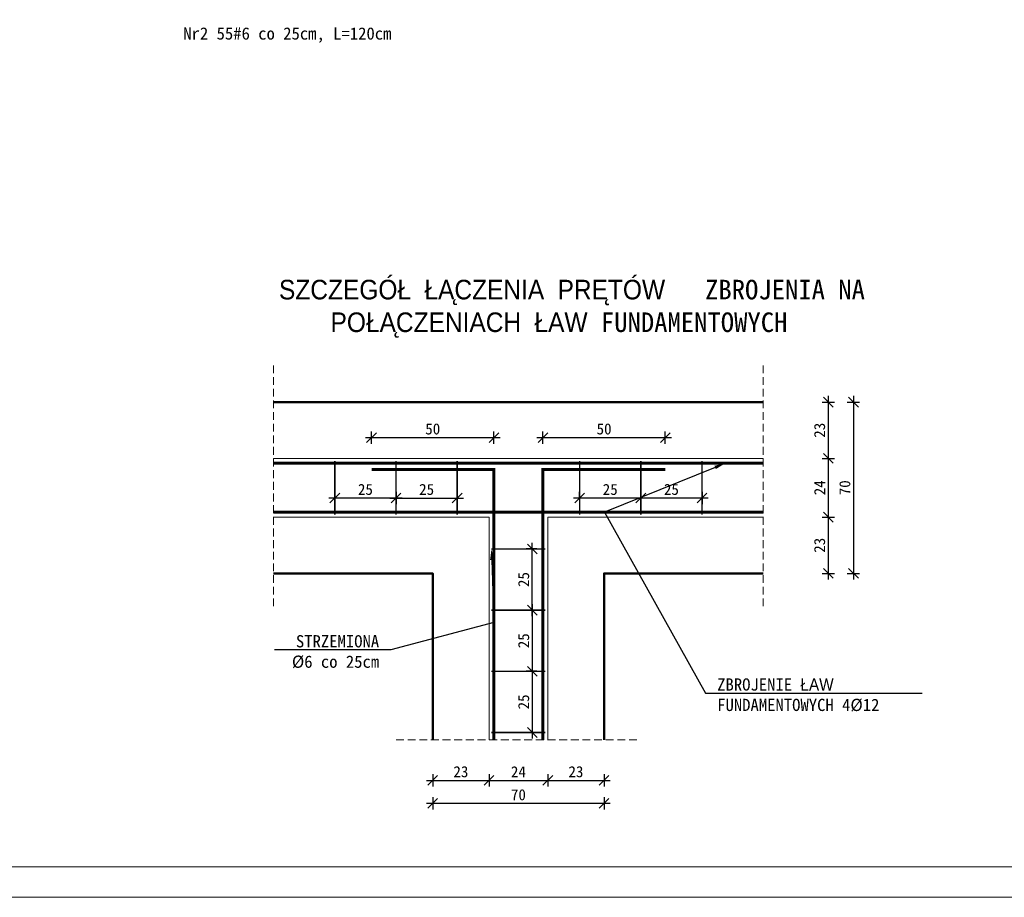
# Model space of a CAD drawing. Header units: millimetres. Extents: x -6343 to 9945, y -9929 to 237.
# Tile 3 of 43: x -5682 to -5280, y -9929 to -9570. Entities that reach past the tile are written whole.
import ezdxf
from ezdxf import colors
from ezdxf.entities.mleader import LeaderData, LeaderLine
from ezdxf.math import Vec2, Vec3

# ---------------------------------------------------------------- set-up
doc = ezdxf.new("R2010")
doc.units = ezdxf.units.MM
doc.linetypes.add('HIDDEN2', pattern=[4.7625, 3.175, -1.5875])
for name, color, linetype, lineweight in [('_k_gruba', 42, 'Continuous', 50), ('_k_opis', 7, 'Continuous', 13), ('_k_strzemiona', 2, 'Continuous', 15), ('_k_tabela', 7, 'Continuous', 13), ('_k_widok', 7, 'Continuous', 18), ('_k_wymiar', 7, 'Continuous', 9), ('_k_zarys', 7, 'HIDDEN2', 20), ('_k_zbrojenie_dolne', 3, 'Continuous', 35), ('POM', 7, 'Continuous', 15)]:
    doc.layers.add(name, color=color, linetype=linetype, lineweight=lineweight)
doc.styles.add('GENERATED_STYLE_1', font='MS Gothic.ttf')
doc.dimstyles.new('1 - 20   (cm)', dxfattribs={"dimscale": 5, "dimtxt": 0.9, "dimasz": 0.8, "dimexe": 0.5, "dimexo": 0.5, "dimgap": 0.25, "dimtad": 1, "dimdec": 1, "dimzin": 12, "dimdsep": 46, "dimtxsty": 'GENERATED_STYLE_1', "dimblk1": 'OBLIQUE', "dimblk2": 'OBLIQUE', "dimsah": 1, "dimcen": 0, "dimdle": 0.5, "dimclrd": 256, "dimclre": 256, "dimclrt": 4, "dimazin": 0, "dimtfac": 0.75, "dimtdec": 1, "dimtix": 1, "dimtmove": 1, "dimatfit": 3, "dimldrblk": 'OBLIQUE', "dimfxl": 0.5, "dimfxlon": 1, "dimtvp": 0.75, "dimtolj": 1, "dimtzin": 0, "dimarcsym": 0})

# ---------------------------------------------------------------- blocks, each defined once
blk = doc.blocks.new('_OBLIQUE')
at = {"color": 0, "linetype": 'ByBlock'}
blk.add_line((-0.5, -0.5), (0.5, 0.5), dxfattribs=at)
blk = doc.blocks.new('*D157')
at = {"layer": '_k_wymiar', "lineweight": -2, "ltscale": 2, "transparency": 16777216}
for p, q in [((-5472.52, -9808.91), (-5472.52, -9838.91)), ((-5470.68, -9811.41), (-5475.02, -9811.41)), ((-5472.52, -9836.41), (-5475.02, -9836.41))]:
    blk.add_line(p, q, dxfattribs=at)
at = {"layer": 'Defpoints', "color": 0, "ltscale": 2, "transparency": 16777216}
for p in [(-5468.18, -9811.41), (-5472.52, -9836.41), (-5472.52, -9836.41)]:
    blk.add_point(p, dxfattribs=at)
at = {"layer": '_k_wymiar', "lineweight": -2, "ltscale": 2, "transparency": 16777216, "xscale": 4, "yscale": 4, "zscale": 4}
for p, rotation in [((-5472.52, -9811.41), 90), ((-5472.52, -9836.41), 270)]:
    blk.add_blockref('_OBLIQUE', p, dxfattribs=dict(at, rotation=rotation))
at = {"layer": '_k_wymiar', "color": 4, "ltscale": 2, "transparency": 16777216, "insert": (-5476.02, -9823.91), "char_height": 4.5, "attachment_point": 5, "rotation": 90, "style": 'GENERATED_STYLE_1'}
blk.add_mtext('\\A1;25', dxfattribs=at)
blk = doc.blocks.new('*D158')
at = {"layer": '_k_wymiar', "lineweight": -2, "ltscale": 2, "transparency": 16777216}
for p, q in [((-5425.68, -9765.61), (-5455.68, -9765.61)), ((-5453.18, -9765.61), (-5453.18, -9763.11)), ((-5428.18, -9763.11), (-5428.18, -9768.11))]:
    blk.add_line(p, q, dxfattribs=at)
at = {"layer": 'Defpoints', "color": 0, "ltscale": 2, "transparency": 16777216}
for p in [(-5428.18, -9751.41), (-5453.18, -9765.61), (-5453.18, -9765.61)]:
    blk.add_point(p, dxfattribs=at)
at = {"layer": '_k_wymiar', "lineweight": -2, "ltscale": 2, "transparency": 16777216, "xscale": 4, "yscale": 4, "zscale": 4, "rotation": 180}
blk.add_blockref('_OBLIQUE', (-5453.18, -9765.61), dxfattribs=at)
at = {"layer": '_k_wymiar', "lineweight": -2, "ltscale": 2, "transparency": 16777216, "xscale": 4, "yscale": 4, "zscale": 4}
blk.add_blockref('_OBLIQUE', (-5428.18, -9765.61), dxfattribs=at)
at = {"layer": '_k_wymiar', "color": 4, "ltscale": 2, "transparency": 16777216, "insert": (-5440.68, -9762.11), "char_height": 4.5, "attachment_point": 5, "style": 'GENERATED_STYLE_1'}
blk.add_mtext('\\A1;25', dxfattribs=at)
blk = doc.blocks.new('*D159')
at = {"layer": '_k_wymiar', "lineweight": -2, "ltscale": 2, "transparency": 16777216}
for p, q in [((-5530.68, -9765.61), (-5500.68, -9765.61)), ((-5528.18, -9763.11), (-5528.18, -9768.11)), ((-5503.18, -9765.61), (-5503.18, -9763.11))]:
    blk.add_line(p, q, dxfattribs=at)
at = {"layer": 'Defpoints', "color": 0, "ltscale": 2, "transparency": 16777216}
for p in [(-5528.18, -9751.41), (-5503.18, -9765.61), (-5503.18, -9765.61)]:
    blk.add_point(p, dxfattribs=at)
at = {"layer": '_k_wymiar', "lineweight": -2, "ltscale": 2, "transparency": 16777216, "xscale": 4, "yscale": 4, "zscale": 4, "rotation": 180}
blk.add_blockref('_OBLIQUE', (-5528.18, -9765.61), dxfattribs=at)
at = {"layer": '_k_wymiar', "lineweight": -2, "ltscale": 2, "transparency": 16777216, "xscale": 4, "yscale": 4, "zscale": 4}
blk.add_blockref('_OBLIQUE', (-5503.18, -9765.61), dxfattribs=at)
at = {"layer": '_k_wymiar', "color": 4, "ltscale": 2, "transparency": 16777216, "insert": (-5515.68, -9762.11), "char_height": 4.5, "attachment_point": 5, "style": 'GENERATED_STYLE_1'}
blk.add_mtext('\\A1;25', dxfattribs=at)
blk = doc.blocks.new('*D67')
at = {"layer": '_k_wymiar', "lineweight": -2, "ltscale": 2, "transparency": 16777216}
for p, q in [((-5525.68, -9765.61), (-5555.68, -9765.61)), ((-5553.18, -9768.11), (-5553.18, -9763.11)), ((-5528.18, -9768.11), (-5528.18, -9763.11))]:
    blk.add_line(p, q, dxfattribs=at)
at = {"layer": 'Defpoints', "color": 0, "ltscale": 2, "transparency": 16777216}
for p in [(-5553.18, -9765.61), (-5553.18, -9772.41), (-5528.18, -9772.41)]:
    blk.add_point(p, dxfattribs=at)
at = {"layer": '_k_wymiar', "lineweight": -2, "ltscale": 2, "transparency": 16777216, "xscale": 4, "yscale": 4, "zscale": 4, "rotation": 180}
blk.add_blockref('_OBLIQUE', (-5553.18, -9765.61), dxfattribs=at)
at = {"layer": '_k_wymiar', "lineweight": -2, "ltscale": 2, "transparency": 16777216, "xscale": 4, "yscale": 4, "zscale": 4}
blk.add_blockref('_OBLIQUE', (-5528.18, -9765.61), dxfattribs=at)
at = {"layer": '_k_wymiar', "color": 4, "ltscale": 2, "transparency": 16777216, "insert": (-5540.68, -9762.11), "char_height": 4.5, "attachment_point": 5, "style": 'GENERATED_STYLE_1'}
blk.add_mtext('\\A1;25', dxfattribs=at)
blk = doc.blocks.new('*D68')
at = {"layer": '_k_wymiar', "lineweight": -2, "ltscale": 2, "transparency": 16777216}
for p, q in [((-5351.62, -9723.91), (-5351.62, -9751.91)), ((-5354.12, -9726.41), (-5349.12, -9726.41)), ((-5354.12, -9749.41), (-5349.12, -9749.41))]:
    blk.add_line(p, q, dxfattribs=at)
at = {"layer": 'Defpoints', "color": 0, "ltscale": 2, "transparency": 16777216}
for p in [(-5378.18, -9726.41), (-5378.18, -9749.41), (-5351.62, -9749.41)]:
    blk.add_point(p, dxfattribs=at)
at = {"layer": '_k_wymiar', "lineweight": -2, "ltscale": 2, "transparency": 16777216, "xscale": 4, "yscale": 4, "zscale": 4}
for p, rotation in [((-5351.62, -9726.41), 90), ((-5351.62, -9749.41), 270)]:
    blk.add_blockref('_OBLIQUE', p, dxfattribs=dict(at, rotation=rotation))
at = {"layer": '_k_wymiar', "color": 4, "ltscale": 2, "transparency": 16777216, "insert": (-5355.12, -9737.91), "char_height": 4.5, "attachment_point": 5, "rotation": 90, "style": 'GENERATED_STYLE_1'}
blk.add_mtext('\\A1;23', dxfattribs=at)
blk = doc.blocks.new('*D69')
at = {"layer": '_k_wymiar', "lineweight": -2, "ltscale": 2, "transparency": 16777216}
for p, q in [((-5354.12, -9749.41), (-5349.12, -9749.41)), ((-5351.62, -9746.91), (-5351.62, -9775.91)), ((-5354.12, -9773.41), (-5349.12, -9773.41))]:
    blk.add_line(p, q, dxfattribs=at)
at = {"layer": 'Defpoints', "color": 0, "ltscale": 2, "transparency": 16777216}
for p in [(-5378.18, -9749.41), (-5378.18, -9773.41), (-5351.62, -9773.41)]:
    blk.add_point(p, dxfattribs=at)
at = {"layer": '_k_wymiar', "lineweight": -2, "ltscale": 2, "transparency": 16777216, "xscale": 4, "yscale": 4, "zscale": 4}
for p, rotation in [((-5351.62, -9749.41), 90), ((-5351.62, -9773.41), 270)]:
    blk.add_blockref('_OBLIQUE', p, dxfattribs=dict(at, rotation=rotation))
at = {"layer": '_k_wymiar', "color": 4, "ltscale": 2, "transparency": 16777216, "insert": (-5355.12, -9761.41), "char_height": 4.5, "attachment_point": 5, "rotation": 90, "style": 'GENERATED_STYLE_1'}
blk.add_mtext('\\A1;24', dxfattribs=at)
blk = doc.blocks.new('*D70')
at = {"layer": '_k_wymiar', "lineweight": -2, "ltscale": 2, "transparency": 16777216}
for p, q in [((-5354.12, -9773.41), (-5349.12, -9773.41)), ((-5351.62, -9770.91), (-5351.62, -9798.91)), ((-5354.12, -9796.41), (-5349.12, -9796.41))]:
    blk.add_line(p, q, dxfattribs=at)
at = {"layer": 'Defpoints', "color": 0, "ltscale": 2, "transparency": 16777216}
for p in [(-5378.18, -9773.41), (-5378.18, -9796.41), (-5351.62, -9796.41)]:
    blk.add_point(p, dxfattribs=at)
at = {"layer": '_k_wymiar', "lineweight": -2, "ltscale": 2, "transparency": 16777216, "xscale": 4, "yscale": 4, "zscale": 4}
for p, rotation in [((-5351.62, -9773.41), 90), ((-5351.62, -9796.41), 270)]:
    blk.add_blockref('_OBLIQUE', p, dxfattribs=dict(at, rotation=rotation))
at = {"layer": '_k_wymiar', "color": 4, "ltscale": 2, "transparency": 16777216, "insert": (-5355.12, -9784.91), "char_height": 4.5, "attachment_point": 5, "rotation": 90, "style": 'GENERATED_STYLE_1'}
blk.add_mtext('\\A1;23', dxfattribs=at)
blk = doc.blocks.new('*D71')
at = {"layer": '_k_wymiar', "lineweight": -2, "ltscale": 2, "transparency": 16777216}
for p, q in [((-5341.32, -9723.91), (-5341.32, -9798.91)), ((-5343.82, -9726.41), (-5338.82, -9726.41)), ((-5343.82, -9796.41), (-5338.82, -9796.41))]:
    blk.add_line(p, q, dxfattribs=at)
at = {"layer": 'Defpoints', "color": 0, "ltscale": 2, "transparency": 16777216}
for p in [(-5378.18, -9726.41), (-5378.18, -9796.41), (-5341.32, -9796.41)]:
    blk.add_point(p, dxfattribs=at)
at = {"layer": '_k_wymiar', "lineweight": -2, "ltscale": 2, "transparency": 16777216, "xscale": 4, "yscale": 4, "zscale": 4}
for p, rotation in [((-5341.32, -9726.41), 90), ((-5341.32, -9796.41), 270)]:
    blk.add_blockref('_OBLIQUE', p, dxfattribs=dict(at, rotation=rotation))
at = {"layer": '_k_wymiar', "color": 4, "ltscale": 2, "transparency": 16777216, "insert": (-5344.82, -9761.41), "char_height": 4.5, "attachment_point": 5, "rotation": 90, "style": 'GENERATED_STYLE_1'}
blk.add_mtext('\\A1;70', dxfattribs=at)
blk = doc.blocks.new('*D72')
at = {"layer": '_k_wymiar', "lineweight": -2, "ltscale": 2, "transparency": 16777216}
for p, q in [((-5513.18, -9878.45), (-5513.18, -9883.45)), ((-5490.18, -9878.45), (-5490.18, -9883.45)), ((-5515.68, -9880.95), (-5487.68, -9880.95))]:
    blk.add_line(p, q, dxfattribs=at)
at = {"layer": 'Defpoints', "color": 0, "ltscale": 2, "transparency": 16777216}
for p in [(-5513.18, -9864.41), (-5490.18, -9864.41), (-5490.18, -9880.95)]:
    blk.add_point(p, dxfattribs=at)
at = {"layer": '_k_wymiar', "lineweight": -2, "ltscale": 2, "transparency": 16777216, "xscale": 4, "yscale": 4, "zscale": 4, "rotation": 180}
blk.add_blockref('_OBLIQUE', (-5513.18, -9880.95), dxfattribs=at)
at = {"layer": '_k_wymiar', "lineweight": -2, "ltscale": 2, "transparency": 16777216, "xscale": 4, "yscale": 4, "zscale": 4}
blk.add_blockref('_OBLIQUE', (-5490.18, -9880.95), dxfattribs=at)
at = {"layer": '_k_wymiar', "color": 4, "ltscale": 2, "transparency": 16777216, "insert": (-5501.68, -9877.45), "char_height": 4.5, "attachment_point": 5, "style": 'GENERATED_STYLE_1'}
blk.add_mtext('\\A1;23', dxfattribs=at)
blk = doc.blocks.new('*D73')
at = {"layer": '_k_wymiar', "lineweight": -2, "ltscale": 2, "transparency": 16777216}
for p, q in [((-5490.18, -9878.45), (-5490.18, -9883.45)), ((-5466.18, -9878.45), (-5466.18, -9883.45)), ((-5492.68, -9880.95), (-5463.68, -9880.95))]:
    blk.add_line(p, q, dxfattribs=at)
at = {"layer": 'Defpoints', "color": 0, "ltscale": 2, "transparency": 16777216}
for p in [(-5490.18, -9864.41), (-5466.18, -9864.41), (-5466.18, -9880.95)]:
    blk.add_point(p, dxfattribs=at)
at = {"layer": '_k_wymiar', "lineweight": -2, "ltscale": 2, "transparency": 16777216, "xscale": 4, "yscale": 4, "zscale": 4, "rotation": 180}
blk.add_blockref('_OBLIQUE', (-5490.18, -9880.95), dxfattribs=at)
at = {"layer": '_k_wymiar', "lineweight": -2, "ltscale": 2, "transparency": 16777216, "xscale": 4, "yscale": 4, "zscale": 4}
blk.add_blockref('_OBLIQUE', (-5466.18, -9880.95), dxfattribs=at)
at = {"layer": '_k_wymiar', "color": 4, "ltscale": 2, "transparency": 16777216, "insert": (-5478.18, -9877.45), "char_height": 4.5, "attachment_point": 5, "style": 'GENERATED_STYLE_1'}
blk.add_mtext('\\A1;24', dxfattribs=at)
blk = doc.blocks.new('*D74')
at = {"layer": '_k_wymiar', "lineweight": -2, "ltscale": 2, "transparency": 16777216}
for p, q in [((-5466.18, -9878.45), (-5466.18, -9883.45)), ((-5443.18, -9878.45), (-5443.18, -9883.45)), ((-5468.68, -9880.95), (-5440.68, -9880.95))]:
    blk.add_line(p, q, dxfattribs=at)
at = {"layer": 'Defpoints', "color": 0, "ltscale": 2, "transparency": 16777216}
for p in [(-5466.18, -9864.41), (-5443.18, -9864.41), (-5443.18, -9880.95)]:
    blk.add_point(p, dxfattribs=at)
at = {"layer": '_k_wymiar', "lineweight": -2, "ltscale": 2, "transparency": 16777216, "xscale": 4, "yscale": 4, "zscale": 4, "rotation": 180}
blk.add_blockref('_OBLIQUE', (-5466.18, -9880.95), dxfattribs=at)
at = {"layer": '_k_wymiar', "lineweight": -2, "ltscale": 2, "transparency": 16777216, "xscale": 4, "yscale": 4, "zscale": 4}
blk.add_blockref('_OBLIQUE', (-5443.18, -9880.95), dxfattribs=at)
at = {"layer": '_k_wymiar', "color": 4, "ltscale": 2, "transparency": 16777216, "insert": (-5454.68, -9877.45), "char_height": 4.5, "attachment_point": 5, "style": 'GENERATED_STYLE_1'}
blk.add_mtext('\\A1;23', dxfattribs=at)
blk = doc.blocks.new('*D75')
at = {"layer": '_k_wymiar', "lineweight": -2, "ltscale": 2, "transparency": 16777216}
for p, q in [((-5440.68, -9890.36), (-5515.68, -9890.36)), ((-5513.18, -9887.86), (-5513.18, -9892.86)), ((-5443.18, -9887.86), (-5443.18, -9892.86))]:
    blk.add_line(p, q, dxfattribs=at)
at = {"layer": 'Defpoints', "color": 0, "ltscale": 2, "transparency": 16777216}
for p in [(-5513.18, -9864.41), (-5443.18, -9864.41), (-5513.18, -9890.36)]:
    blk.add_point(p, dxfattribs=at)
at = {"layer": '_k_wymiar', "lineweight": -2, "ltscale": 2, "transparency": 16777216, "xscale": 4, "yscale": 4, "zscale": 4, "rotation": 180}
blk.add_blockref('_OBLIQUE', (-5513.18, -9890.36), dxfattribs=at)
at = {"layer": '_k_wymiar', "lineweight": -2, "ltscale": 2, "transparency": 16777216, "xscale": 4, "yscale": 4, "zscale": 4}
blk.add_blockref('_OBLIQUE', (-5443.18, -9890.36), dxfattribs=at)
at = {"layer": '_k_wymiar', "color": 4, "ltscale": 2, "transparency": 16777216, "insert": (-5478.18, -9886.86), "char_height": 4.5, "attachment_point": 5, "style": 'GENERATED_STYLE_1'}
blk.add_mtext('\\A1;70', dxfattribs=at)
blk = doc.blocks.new('*D160')
at = {"layer": '_k_wymiar', "lineweight": -2, "ltscale": 2, "transparency": 16777216}
for p, q in [((-5472.52, -9813.91), (-5472.52, -9783.91)), ((-5470.68, -9786.41), (-5475.02, -9786.41)), ((-5470.68, -9811.41), (-5475.02, -9811.41))]:
    blk.add_line(p, q, dxfattribs=at)
at = {"layer": 'Defpoints', "color": 0, "ltscale": 2, "transparency": 16777216}
for p in [(-5472.52, -9786.41), (-5468.18, -9786.41), (-5468.18, -9811.41)]:
    blk.add_point(p, dxfattribs=at)
at = {"layer": '_k_wymiar', "lineweight": -2, "ltscale": 2, "transparency": 16777216, "xscale": 4, "yscale": 4, "zscale": 4}
for p, rotation in [((-5472.52, -9786.41), 90), ((-5472.52, -9811.41), 270)]:
    blk.add_blockref('_OBLIQUE', p, dxfattribs=dict(at, rotation=rotation))
at = {"layer": '_k_wymiar', "color": 4, "ltscale": 2, "transparency": 16777216, "insert": (-5476.02, -9798.91), "char_height": 4.5, "attachment_point": 5, "rotation": 90, "style": 'GENERATED_STYLE_1'}
blk.add_mtext('\\A1;25', dxfattribs=at)
blk = doc.blocks.new('*D76')
at = {"layer": '_k_wymiar', "lineweight": -2, "ltscale": 2, "transparency": 16777216}
for p, q in [((-5400.68, -9765.61), (-5430.68, -9765.61)), ((-5428.18, -9765.61), (-5428.18, -9763.11)), ((-5403.18, -9763.11), (-5403.18, -9768.11))]:
    blk.add_line(p, q, dxfattribs=at)
at = {"layer": 'Defpoints', "color": 0, "ltscale": 2, "transparency": 16777216}
for p in [(-5403.18, -9751.41), (-5428.18, -9765.61), (-5428.18, -9765.61)]:
    blk.add_point(p, dxfattribs=at)
at = {"layer": '_k_wymiar', "lineweight": -2, "ltscale": 2, "transparency": 16777216, "xscale": 4, "yscale": 4, "zscale": 4, "rotation": 180}
blk.add_blockref('_OBLIQUE', (-5428.18, -9765.61), dxfattribs=at)
at = {"layer": '_k_wymiar', "lineweight": -2, "ltscale": 2, "transparency": 16777216, "xscale": 4, "yscale": 4, "zscale": 4}
blk.add_blockref('_OBLIQUE', (-5403.18, -9765.61), dxfattribs=at)
at = {"layer": '_k_wymiar', "color": 4, "ltscale": 2, "transparency": 16777216, "insert": (-5415.68, -9762.11), "char_height": 4.5, "attachment_point": 5, "style": 'GENERATED_STYLE_1'}
blk.add_mtext('\\A1;25', dxfattribs=at)
blk = doc.blocks.new('*D77')
at = {"layer": '_k_wymiar', "lineweight": -2, "ltscale": 2, "transparency": 16777216}
for p, q in [((-5540.68, -9740.9), (-5485.68, -9740.9)), ((-5538.18, -9743.4), (-5538.18, -9738.4)), ((-5488.18, -9743.4), (-5488.18, -9738.4))]:
    blk.add_line(p, q, dxfattribs=at)
at = {"layer": 'Defpoints', "color": 0, "ltscale": 2, "transparency": 16777216}
for p in [(-5488.18, -9740.9), (-5538.18, -9750.91), (-5488.18, -9750.91)]:
    blk.add_point(p, dxfattribs=at)
at = {"layer": '_k_wymiar', "lineweight": -2, "ltscale": 2, "transparency": 16777216, "xscale": 4, "yscale": 4, "zscale": 4, "rotation": 180}
blk.add_blockref('_OBLIQUE', (-5538.18, -9740.9), dxfattribs=at)
at = {"layer": '_k_wymiar', "lineweight": -2, "ltscale": 2, "transparency": 16777216, "xscale": 4, "yscale": 4, "zscale": 4}
blk.add_blockref('_OBLIQUE', (-5488.18, -9740.9), dxfattribs=at)
at = {"layer": '_k_wymiar', "color": 4, "ltscale": 2, "transparency": 16777216, "insert": (-5513.18, -9737.4), "char_height": 4.5, "attachment_point": 5, "style": 'GENERATED_STYLE_1'}
blk.add_mtext('\\A1;50', dxfattribs=at)
blk = doc.blocks.new('*D78')
at = {"layer": '_k_wymiar', "lineweight": -2, "ltscale": 2, "transparency": 16777216}
for p, q in [((-5470.68, -9740.9), (-5415.68, -9740.9)), ((-5468.18, -9743.4), (-5468.18, -9738.4)), ((-5418.18, -9743.4), (-5418.18, -9738.4))]:
    blk.add_line(p, q, dxfattribs=at)
at = {"layer": 'Defpoints', "color": 0, "ltscale": 2, "transparency": 16777216}
for p in [(-5418.18, -9740.9), (-5468.18, -9750.91), (-5418.18, -9750.91)]:
    blk.add_point(p, dxfattribs=at)
at = {"layer": '_k_wymiar', "lineweight": -2, "ltscale": 2, "transparency": 16777216, "xscale": 4, "yscale": 4, "zscale": 4, "rotation": 180}
blk.add_blockref('_OBLIQUE', (-5468.18, -9740.9), dxfattribs=at)
at = {"layer": '_k_wymiar', "lineweight": -2, "ltscale": 2, "transparency": 16777216, "xscale": 4, "yscale": 4, "zscale": 4}
blk.add_blockref('_OBLIQUE', (-5418.18, -9740.9), dxfattribs=at)
at = {"layer": '_k_wymiar', "color": 4, "ltscale": 2, "transparency": 16777216, "insert": (-5443.18, -9737.4), "char_height": 4.5, "attachment_point": 5, "style": 'GENERATED_STYLE_1'}
blk.add_mtext('\\A1;50', dxfattribs=at)
blk = doc.blocks.new('*D79')
at = {"layer": '_k_wymiar', "lineweight": -2, "ltscale": 2, "transparency": 16777216}
for p, q in [((-5472.52, -9833.91), (-5472.52, -9863.91)), ((-5470.68, -9836.41), (-5475.02, -9836.41)), ((-5472.52, -9861.41), (-5475.02, -9861.41))]:
    blk.add_line(p, q, dxfattribs=at)
at = {"layer": 'Defpoints', "color": 0, "ltscale": 2, "transparency": 16777216}
for p in [(-5468.18, -9836.41), (-5472.52, -9861.41), (-5472.52, -9861.41)]:
    blk.add_point(p, dxfattribs=at)
at = {"layer": '_k_wymiar', "lineweight": -2, "ltscale": 2, "transparency": 16777216, "xscale": 4, "yscale": 4, "zscale": 4}
for p, rotation in [((-5472.52, -9836.41), 90), ((-5472.52, -9861.41), 270)]:
    blk.add_blockref('_OBLIQUE', p, dxfattribs=dict(at, rotation=rotation))
at = {"layer": '_k_wymiar', "color": 4, "ltscale": 2, "transparency": 16777216, "insert": (-5476.02, -9848.91), "char_height": 4.5, "attachment_point": 5, "rotation": 90, "style": 'GENERATED_STYLE_1'}
blk.add_mtext('\\A1;25', dxfattribs=at)

msp = doc.modelspace()

# ---------------------------------------------------------------- linework, layer by layer
at = {"layer": '_k_gruba', "ltscale": 2}
msp.add_line((-5578.18, -9726.41), (-5378.18, -9726.41), dxfattribs=at)
for points in [[(-5513.18, -9864.41), (-5513.18, -9796.41), (-5578.18, -9796.41)], [(-5443.18, -9864.41), (-5443.18, -9796.41), (-5378.18, -9796.41)]]:
    msp.add_lwpolyline(points, dxfattribs=at)
at = {"layer": '_k_strzemiona', "ltscale": 2, "const_width": 0.6}
for points in [[(-5553.18, -9772.41), (-5553.18, -9750.41)], [(-5528.18, -9772.41), (-5528.18, -9750.41)], [(-5503.18, -9772.41), (-5503.18, -9750.41)], [(-5453.18, -9772.41), (-5453.18, -9750.41)], [(-5428.18, -9772.41), (-5428.18, -9750.41)], [(-5403.18, -9772.41), (-5403.18, -9750.41)], [(-5467.18, -9786.41), (-5489.18, -9786.41)], [(-5467.18, -9811.41), (-5489.18, -9811.41)], [(-5467.18, -9836.41), (-5489.18, -9836.41)], [(-5467.18, -9861.41), (-5489.18, -9861.41)]]:
    msp.add_lwpolyline(points, dxfattribs=at)
at = {"layer": '_k_tabela', "ltscale": 10}
for points in [[(-5007.81, -9186.24), (-5007.81, -9928.74), (-6057.81, -9928.74), (-6057.81, -9186.24)], [(-5020.31, -9198.74), (-5020.31, -9916.24), (-6007.81, -9916.24), (-6007.81, -9198.74)]]:
    msp.add_lwpolyline(points, close=True, dxfattribs=at)
at = {"layer": '_k_widok', "ltscale": 2}
msp.add_line((-5578.18, -9749.41), (-5378.18, -9749.41), dxfattribs=at)
for points in [[(-5490.18, -9864.41), (-5490.18, -9773.41), (-5578.18, -9773.41)], [(-5466.18, -9864.41), (-5466.18, -9773.41), (-5378.18, -9773.41)]]:
    msp.add_lwpolyline(points, dxfattribs=at)
at = {"layer": '_k_zarys'}
for p, q in [((-5578.18, -9711.41), (-5578.18, -9811.41)), ((-5378.18, -9711.41), (-5378.18, -9811.41)), ((-5528.18, -9864.41), (-5428.18, -9864.41))]:
    msp.add_line(p, q, dxfattribs=at)
at = {"layer": '_k_zbrojenie_dolne', "ltscale": 2, "const_width": 1.2}
for points in [[(-5578.18, -9751.41), (-5378.18, -9751.41)], [(-5488.18, -9864.41), (-5488.18, -9753.91), (-5538.18, -9753.91)], [(-5468.18, -9864.41), (-5468.18, -9753.91), (-5418.18, -9753.91)], [(-5578.18, -9771.41), (-5378.18, -9771.41)]]:
    msp.add_lwpolyline(points, dxfattribs=at)

# ---------------------------------------------------------------- texts
at = {"layer": '_k_opis', "insert": (-5572.57, -9579.58), "char_height": 5, "width": 108.015, "attachment_point": 8, "style": 'GENERATED_STYLE_1'}
msp.add_mtext('{\\fMS Gothic|b1|i0|c238|p49;Nr2\\fMS Gothic|b0|i0|c128|p49; }55{\\fMS Gothic|b0|i0|c128|p49;#6 co 25cm, L=120cm}', dxfattribs=at)
at = {"layer": 'POM', "color": 7, "lineweight": 30, "char_height": 8, "attachment_point": 1, "style": 'GENERATED_STYLE_1'}
for s, insert, width in [('\\pi24.528;SZCZEGÓŁ ŁĄCZENIA PRĘTÓW   ZBROJENIA NA \\P\\pi45.584;POŁĄCZENIACH ŁAW FUNDAMENTOWYCH', (-5600.52, -9676.44), 251.2088), ('\\pi14.608;SZCZEGÓŁ ŁĄCZENIA PRĘTÓW ZBROJENIA W \\P\\pi38.202;NAROŻACH ŁAW FUNDAMENTOWYCH', (-5951.37, -9681.36), 215.7743)]:
    msp.add_mtext(s, dxfattribs=dict(at, insert=insert, width=width))

# ---------------------------------------------------------------- dimensions: what is measured, and where the dimension line sits
at = {"layer": '_k_wymiar', "ltscale": 2}
for p1, p2, distance, picture, middle in [((-5378.18, -9726.41), (-5378.18, -9749.41), 26.57, '*D68', (-5355.12, -9737.91)), ((-5528.18, -9772.41), (-5553.18, -9772.41), -6.8, '*D67', (-5540.68, -9762.11)), ((-5513.18, -9864.41), (-5490.18, -9864.41), -16.54, '*D72', (-5501.68, -9877.45))]:
    dim = msp.add_aligned_dim(p1=p1, p2=p2, distance=distance, dimstyle='1 - 20   (cm)', dxfattribs=at)
    dim.commit()
    dim.dimension.update_dxf_attribs({"geometry": picture, "text_midpoint": middle})
for base, p1, p2, angle, picture, middle in [((-5341.32, -9796.41), (-5378.18, -9726.41), (-5378.18, -9796.41), 90, '*D71', (-5344.82, -9761.41)), ((-5351.62, -9773.41), (-5378.18, -9749.41), (-5378.18, -9773.41), 90, '*D69', (-5355.12, -9761.41)), ((-5503.18, -9765.61), (-5528.18, -9751.41), (-5503.18, -9765.61), 180, '*D159', (-5515.68, -9762.11)), ((-5351.62, -9796.41), (-5378.18, -9773.41), (-5378.18, -9796.41), 90, '*D70', (-5355.12, -9784.91)), ((-5472.52, -9786.41), (-5468.18, -9811.41), (-5468.18, -9786.41), 90, '*D160', (-5476.02, -9798.91)), ((-5472.52, -9836.41), (-5468.18, -9811.41), (-5472.52, -9836.41), 90, '*D157', (-5476.02, -9823.91)), ((-5472.52, -9861.41), (-5468.18, -9836.41), (-5472.52, -9861.41), 90, '*D79', (-5476.02, -9848.91)), ((-5466.18, -9880.95), (-5490.18, -9864.41), (-5466.18, -9864.41), 180, '*D73', (-5478.18, -9877.45)), ((-5443.18, -9880.95), (-5466.18, -9864.41), (-5443.18, -9864.41), 180, '*D74', (-5454.68, -9877.45))]:
    dim = msp.add_linear_dim(base=base, p1=p1, p2=p2, angle=angle, dimstyle='1 - 20   (cm)', dxfattribs=at)
    dim.commit()
    dim.dimension.update_dxf_attribs({"geometry": picture, "text_midpoint": middle})
for base, p1, p2, picture, middle in [((-5488.18, -9740.9), (-5538.18, -9750.91), (-5488.18, -9750.91), '*D77', (-5513.18, -9737.4)), ((-5418.18, -9740.9), (-5468.18, -9750.91), (-5418.18, -9750.91), '*D78', (-5443.18, -9737.4)), ((-5453.18, -9765.61), (-5428.18, -9751.41), (-5453.18, -9765.61), '*D158', (-5440.68, -9762.11)), ((-5428.18, -9765.61), (-5403.18, -9751.41), (-5428.18, -9765.61), '*D76', (-5415.68, -9762.11)), ((-5513.18, -9890.36), (-5443.18, -9864.41), (-5513.18, -9864.41), '*D75', (-5478.18, -9886.86))]:
    dim = msp.add_linear_dim(base=base, p1=p1, p2=p2, dimstyle='1 - 20   (cm)', dxfattribs=at)
    dim.commit()
    dim.dimension.update_dxf_attribs({"geometry": picture, "text_midpoint": middle})

# ---------------------------------------------------------------- leaders
at = {"layer": '_k_opis', "ltscale": 0.1}
ml = msp.add_multileader_mtext('Standard', dxfattribs=at)
ml.set_content('ZBROJENIE ŁAW\\PFUNDAMENTOWYCH 4%%C12', color=256, style='GENERATED_STYLE_1')
ml.set_leader_properties()
ml.build(insert=Vec2(0, 0))
ml.multileader.update_dxf_attribs({"text_left_attachment_type": 6, "text_right_attachment_type": 6, "arrow_head_size": 4.5})
ctx = ml.context
ctx.base_point, ctx.char_height, ctx.arrow_head_size, ctx.landing_gap_size, ctx.plane_origin = Vec3(-5397.48, -9845.29), 5, 4.5, 0.5, Vec3(-5547.21, -9830.68)
ctx.left_attachment, ctx.right_attachment = 6, 6
notes = []
notes.append((ctx, [(0, (1, 1, 0), (-5401.71, -9845.29), (1, 0), 4.23, [(1, [(-5393.67, -9751.41), (-5443.07, -9771.41)], 0, [])])]))
ctx.mtext.insert, ctx.mtext.width, ctx.mtext.flow_direction = Vec3(-5396.98, -9839.29), 95.0464, 5
ml = msp.add_multileader_mtext('Standard', dxfattribs=at)
ml.set_content('STRZEMIONA\\P%%C6 co 25cm', color=256, style='GENERATED_STYLE_1')
ml.set_leader_properties()
ml.build(insert=Vec2(0, 0))
ml.multileader.update_dxf_attribs({"text_left_attachment_type": 6, "text_right_attachment_type": 6, "arrow_head_size": 4.5})
ctx = ml.context
ctx.base_point, ctx.char_height, ctx.arrow_head_size, ctx.landing_gap_size, ctx.plane_origin = Vec3(-5567.74, -9827.63), 5, 4.5, 0.5, Vec3(-5627.56, -9937.22)
ctx.left_attachment, ctx.right_attachment, ctx.text_align_type = 6, 6, 2
notes.append((ctx, [(1, (1, 1, 0), (-5530.33, -9827.63), (-1, 0), 4.23, [(1, [(-5489.18, -9786.41), (-5488.18, -9816.41)], 0, [])])]))
ctx.mtext.insert, ctx.mtext.width, ctx.mtext.alignment, ctx.mtext.flow_direction = Vec3(-5535.06, -9821.63), 95.0464, 3, 5
for ctx, leaders in notes:
    for number, flags, end, landing, length, lines in leaders:
        leader = LeaderData()
        leader.index, (leader.has_last_leader_line, leader.has_dogleg_vector, leader.attachment_direction) = number, flags
        leader.last_leader_point, leader.dogleg_vector, leader.dogleg_length = Vec3(end), Vec3(landing), length
        for number, points, colour, breaks in lines:
            line = LeaderLine()
            line.index, line.vertices, line.color, line.breaks = number, Vec3.list(points), colors.encode_raw_color(colour), breaks
            leader.lines.append(line)
        ctx.leaders.append(leader)

doc.saveas('drawing.dxf')
